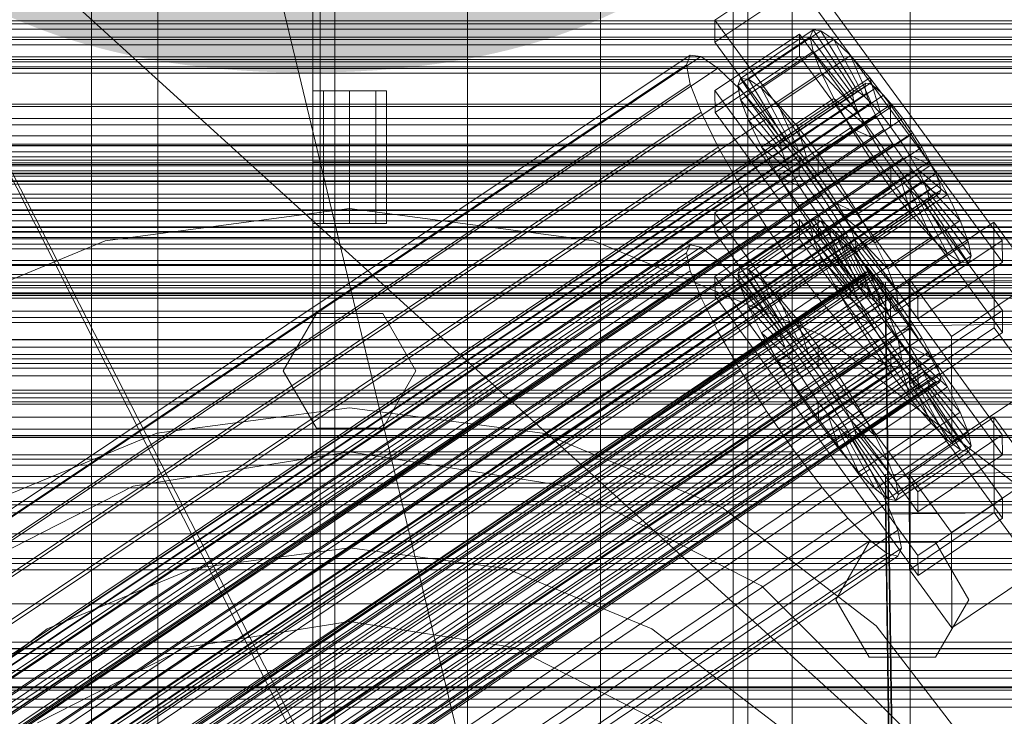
# Model space of a CAD drawing. Header units: millimetres. Extents: x -2233 to 61924, y -68080 to 6847.
# Tile 208 of 256: x 240 to 374, y -34191 to -34096. Entities that reach past the tile are written whole.
import ezdxf

# ---------------------------------------------------------------- set-up
doc = ezdxf.new("R2010")
doc.units = ezdxf.units.MM
for name, color, linetype, lineweight in [('COTAS_O', 1, 'Continuous', 0), ('COTAS_P', 1, 'Continuous', 0), ('frontal_briquetadora', 7, 'Continuous', 0), ('frontal_C01', 7, 'Continuous', 0), ('frontal_C02', 7, 'Continuous', 0), ('frontal_C03', 7, 'Continuous', 0), ('frontal_mezcladora', 7, 'Continuous', 0), ('frontal_secador', 7, 'Continuous', 0)]:
    doc.layers.add(name, color=color, linetype=linetype, lineweight=lineweight)
doc.dimstyles.new('R19_100', dxfattribs={"dimtxt": 250, "dimasz": 150, "dimexe": 150, "dimexo": 80, "dimgap": 100, "dimtad": 1, "dimtih": 1, "dimtoh": 1, "dimdsep": 46, "dimcen": 0.09, "dimadec": 0, "dimazin": 0, "dimtfac": 1, "dimtdec": 4, "dimtofl": 0, "dimtmove": 0, "dimatfit": 3, "dimfxl": 1, "dimtolj": 1, "dimtzin": 0, "dimarcsym": 0})

# ---------------------------------------------------------------- blocks, each defined once
blk = doc.blocks.new('DIM_R27_50')
at = {"layer": 'COTAS_P'}
for p, q in [((1705.78, -34504.95), (1551.9, -34475.9)), ((-194.22, -34704.95), (1705.78, -34504.95)), ((1705.78, -34504.95), (1561.32, -34565.4)), ((1800, -35400), (1705.78, -34504.95)), ((-194.22, -34704.95), (-49.75, -34644.49)), ((-100, -35600), (-194.22, -34704.95)), ((-194.22, -34704.95), (-40.33, -34734))]:
    blk.add_line(p, q, dxfattribs=at)
blk.add_text('1910.5 P', height=250, rotation=6.009, dxfattribs=at).set_placement((745.32, -34505.49))
blk = doc.blocks.new('DIM_R27_52')
at = {"layer": 'COTAS_O'}
for p, q in [((-1725, -33700), (-1575, -33655)), ((1725, -33700), (1575, -33655)), ((-1725, -34400), (-1725, -33700)), ((-1725, -33700), (1725, -33700)), ((-1725, -33700), (-1575, -33745)), ((1725, -33700), (1575, -33745)), ((1725, -34400), (1725, -33700))]:
    blk.add_line(p, q, dxfattribs=at)
blk.add_text('3450 O', height=250, dxfattribs=at).set_placement((0, -33600))
blk = doc.blocks.new('DIM_R27_53')
at = {"layer": 'COTAS_P'}
for p, q in [((-150, -32000), (550, -32000)), ((550, -32000), (505, -32150)), ((550, -34600), (550, -32000)), ((550, -32000), (595, -32150)), ((550, -34600), (505, -34450)), ((550, -34600), (595, -34450)), ((-150, -34600), (550, -34600))]:
    blk.add_line(p, q, dxfattribs=at)
blk.add_text('2600 P', height=250, rotation=90, dxfattribs=at).set_placement((450, -33300))
blk = doc.blocks.new('DIM_R27_56')
at = {"layer": 'COTAS_O'}
for p, q in [((-650, -34200), (-500, -34155)), ((650, -34200), (500, -34155)), ((-650, -34900), (-650, -34200)), ((-650, -34200), (650, -34200)), ((-650, -34200), (-500, -34245)), ((650, -34200), (500, -34245)), ((650, -34900), (650, -34200))]:
    blk.add_line(p, q, dxfattribs=at)
blk.add_text('1300 O', height=250, dxfattribs=at).set_placement((0, -34100))

msp = doc.modelspace()

# ---------------------------------------------------------------- linework, layer by layer
at = {"layer": 'frontal_briquetadora'}
for p, q in [((210, -33820), (416.55, -34680)), ((210, -34060), (430, -34260)), ((210, -34060), (430, -34490)), ((210, -34060), (430, -34496)), ((210, -34143), (452, -34143)), ((210, -34181.662), (452, -34181.662))]:
    msp.add_line(p, q, dxfattribs=at)
at = {"layer": 'frontal_C01'}
for p, q in [((250, -35948.844), (250, -33373.251)), ((250, -33378.064), (250, -35953.656)), ((425, -34096.935), (-425, -34096.935)), ((425, -34099.076), (-425, -34099.076)), ((-425, -34110.632), (425, -34110.632)), ((334.501, -34122.56), (345.969, -34114.823)), ((345.969, -34114.823), (345.981, -34117.519)), ((345.969, -34114.823), (373.501, -34152.678)), ((345.981, -34117.519), (334.513, -34125.256)), ((373.513, -34155.374), (345.981, -34117.519)), ((334.513, -34125.256), (334.501, -34122.56)), ((362.033, -34160.414), (334.501, -34122.56)), ((334.539, -34131.187), (346.008, -34123.451)), ((338.005, -34130.008), (347.835, -34123.377)), ((346.008, -34123.451), (346.02, -34126.147)), ((346.008, -34123.451), (373.539, -34161.305)), ((347.835, -34123.377), (347.47, -34124.192)), ((348.918, -34123.638), (347.835, -34123.377)), ((347.835, -34123.377), (353.378, -34131.692)), ((337.64, -34130.823), (347.47, -34124.192)), ((339.088, -34130.27), (348.918, -34123.638)), ((347.47, -34124.192), (353.205, -34132.079)), ((347.47, -34124.192), (347.847, -34126.029)), ((350.645, -34124.959), (348.918, -34123.638)), ((348.918, -34123.638), (353.892, -34131.816)), ((334.513, -34125.256), (362.045, -34163.11)), ((338.017, -34132.66), (347.847, -34126.029)), ((340.816, -34131.59), (350.645, -34124.959)), ((347.847, -34126.029), (353.384, -34132.948)), ((347.847, -34126.029), (348.941, -34128.761)), ((352.899, -34127.248), (350.645, -34124.959)), ((350.645, -34124.959), (354.71, -34132.442)), ((146.872, -34251.231), (331.181, -34126.897)), ((148.32, -34251.581), (332.629, -34127.246)), ((331.181, -34126.897), (330.692, -34127.987)), ((332.629, -34127.246), (331.181, -34126.897)), ((334.938, -34129.011), (332.629, -34127.246)), ((346.02, -34126.147), (334.551, -34133.883)), ((343.069, -34133.879), (352.899, -34127.248)), ((373.551, -34164.001), (346.02, -34126.147)), ((355.525, -34130.35), (352.899, -34127.248)), ((352.899, -34127.248), (355.777, -34133.526)), ((146.383, -34252.321), (330.692, -34127.987)), ((330.692, -34127.987), (331.197, -34130.442)), ((339.111, -34135.392), (348.941, -34128.761)), ((348.941, -34128.761), (353.902, -34134.243)), ((348.941, -34128.761), (350.678, -34132.203)), ((150.629, -34253.346), (334.938, -34129.011)), ((337.95, -34132.071), (334.938, -34129.011)), ((337.64, -34130.823), (338.005, -34130.008)), ((343.549, -34138.324), (338.005, -34130.008)), ((338.005, -34130.008), (339.088, -34130.27)), ((141.045, -34275.202), (354.844, -34130.973)), ((141.218, -34274.815), (355.017, -34130.587)), ((141.731, -34274.939), (355.53, -34130.711)), ((142.549, -34275.565), (356.348, -34131.336)), ((146.887, -34254.776), (331.197, -34130.442)), ((331.197, -34130.442), (332.659, -34134.094)), ((334.551, -34133.883), (334.539, -34131.187)), ((362.071, -34169.042), (334.539, -34131.187)), ((343.376, -34138.71), (337.64, -34130.823)), ((338.017, -34132.66), (337.64, -34130.823)), ((344.062, -34138.447), (339.088, -34130.27)), ((339.088, -34130.27), (340.816, -34131.59)), ((345.695, -34136.981), (355.525, -34130.35)), ((355.017, -34130.587), (354.844, -34130.973)), ((354.844, -34130.973), (355.022, -34131.843)), ((355.53, -34130.711), (355.017, -34130.587)), ((358.345, -34134.054), (355.525, -34130.35)), ((355.525, -34130.35), (357.021, -34134.995)), ((356.348, -34131.336), (355.53, -34130.711)), ((357.415, -34132.421), (356.348, -34131.336)), ((141.224, -34276.072), (355.022, -34131.843)), ((143.617, -34276.649), (357.415, -34132.421)), ((153.641, -34256.406), (337.95, -34132.071)), ((341.461, -34136.219), (337.95, -34132.071)), ((343.554, -34139.58), (338.017, -34132.66)), ((339.111, -34135.392), (338.017, -34132.66)), ((344.88, -34139.073), (340.816, -34131.59)), ((340.816, -34131.59), (343.069, -34133.879)), ((340.848, -34138.834), (350.678, -34132.203)), ((353.205, -34132.079), (343.376, -34138.71)), ((353.378, -34131.692), (343.549, -34138.324)), ((353.892, -34131.816), (344.062, -34138.447)), ((354.71, -34132.442), (344.88, -34139.073)), ((350.678, -34132.203), (354.725, -34135.873)), ((350.678, -34132.203), (352.938, -34136.121)), ((353.205, -34132.079), (353.378, -34131.692)), ((353.384, -34132.948), (353.205, -34132.079)), ((353.378, -34131.692), (353.892, -34131.816)), ((353.892, -34131.816), (354.71, -34132.442)), ((354.71, -34132.442), (355.777, -34133.526)), ((355.022, -34131.843), (355.541, -34133.138)), ((358.659, -34133.89), (357.415, -34132.421)), ((141.742, -34277.366), (355.541, -34133.138)), ((144.861, -34278.119), (358.659, -34133.89)), ((148.35, -34258.429), (332.659, -34134.094)), ((332.659, -34134.094), (334.981, -34138.696)), ((334.551, -34133.883), (362.083, -34171.738)), ((345.947, -34140.157), (343.069, -34133.879)), ((343.069, -34133.879), (345.695, -34136.981)), ((353.384, -34132.948), (343.554, -34139.58)), ((355.777, -34133.526), (345.947, -34140.157)), ((358.345, -34134.054), (348.515, -34140.685)), ((353.902, -34134.243), (353.384, -34132.948)), ((355.541, -34133.138), (356.363, -34134.768)), ((355.777, -34133.526), (357.021, -34134.995)), ((358.357, -34136.75), (358.345, -34134.054)), ((361.166, -34138.106), (358.345, -34134.054)), ((359.995, -34135.645), (358.659, -34133.89)), ((142.565, -34278.996), (356.363, -34134.768)), ((344.073, -34140.874), (339.111, -34135.392)), ((340.848, -34138.834), (339.111, -34135.392)), ((353.902, -34134.243), (344.073, -34140.874)), ((357.021, -34134.995), (347.191, -34141.627)), ((354.725, -34135.873), (353.902, -34134.243)), ((356.363, -34134.768), (357.434, -34136.624)), ((357.021, -34134.995), (358.357, -34136.75)), ((143.635, -34280.852), (357.434, -34136.624)), ((359.995, -34135.645), (146.196, -34279.873)), ((157.152, -34260.553), (341.461, -34136.219)), ((345.231, -34141.17), (341.461, -34136.219)), ((343.108, -34142.752), (352.938, -34136.121)), ((354.725, -34135.873), (344.895, -34142.504)), ((348.527, -34143.381), (358.357, -34136.75)), ((352.938, -34136.121), (355.796, -34137.729)), ((352.938, -34136.121), (355.569, -34140.246)), ((355.796, -34137.729), (354.725, -34135.873)), ((357.434, -34136.624), (358.68, -34138.578)), ((358.357, -34136.75), (359.693, -34138.669)), ((361.332, -34137.564), (359.995, -34135.645)), ((147.533, -34281.793), (361.332, -34137.564)), ((347.191, -34141.627), (345.695, -34136.981)), ((345.695, -34136.981), (348.515, -34140.685)), ((355.796, -34137.729), (345.966, -34144.36)), ((351.336, -34144.737), (361.166, -34138.106)), ((357.042, -34139.683), (355.796, -34137.729)), ((361.166, -34138.106), (359.693, -34138.669)), ((363.797, -34142.232), (361.166, -34138.106)), ((362.578, -34139.518), (361.332, -34137.564)), ((144.881, -34282.806), (358.68, -34138.578)), ((150.672, -34263.031), (334.981, -34138.696)), ((334.981, -34138.696), (338.003, -34143.933)), ((344.895, -34142.504), (340.848, -34138.834)), ((343.108, -34142.752), (340.848, -34138.834)), ((343.549, -34138.324), (343.376, -34138.71)), ((343.376, -34138.71), (343.554, -34139.58)), ((344.062, -34138.447), (343.549, -34138.324)), ((344.88, -34139.073), (344.062, -34138.447)), ((345.947, -34140.157), (344.88, -34139.073)), ((359.693, -34138.669), (349.863, -34145.301)), ((358.68, -34138.578), (360.017, -34140.498)), ((359.693, -34138.669), (360.939, -34140.624)), ((146.218, -34284.726), (360.017, -34140.498)), ((148.779, -34283.747), (362.578, -34139.518)), ((343.554, -34139.58), (344.073, -34140.874)), ((345.739, -34146.877), (355.569, -34140.246)), ((347.191, -34141.627), (345.947, -34140.157)), ((357.042, -34139.683), (347.212, -34146.314)), ((348.515, -34140.685), (348.527, -34143.381)), ((348.515, -34140.685), (351.336, -34144.737)), ((360.939, -34140.624), (351.109, -34147.255)), ((355.569, -34140.246), (357.042, -34139.683)), ((355.569, -34140.246), (358.39, -34144.299)), ((358.378, -34141.603), (357.042, -34139.683)), ((360.017, -34140.498), (361.352, -34142.252)), ((363.797, -34142.232), (360.939, -34140.624)), ((360.939, -34140.624), (362.01, -34142.479)), ((363.648, -34141.374), (362.578, -34139.518)), ((149.85, -34285.602), (363.648, -34141.374)), ((345.231, -34141.17), (160.922, -34265.504)), ((344.073, -34140.874), (344.895, -34142.504)), ((349.002, -34146.587), (345.231, -34141.17)), ((348.527, -34143.381), (347.191, -34141.627)), ((358.378, -34141.603), (348.548, -34148.234)), ((358.39, -34144.299), (358.378, -34141.603)), ((359.714, -34143.357), (358.378, -34141.603)), ((364.471, -34143.005), (363.648, -34141.374)), ((147.554, -34286.48), (361.352, -34142.252)), ((150.672, -34287.233), (364.471, -34143.005)), ((345.966, -34144.36), (343.108, -34142.752)), ((345.739, -34146.877), (343.108, -34142.752)), ((344.895, -34142.504), (345.966, -34144.36)), ((349.863, -34145.301), (348.527, -34143.381)), ((359.714, -34143.357), (349.884, -34149.988)), ((362.01, -34142.479), (352.18, -34149.11)), ((353.967, -34148.863), (363.797, -34142.232)), ((361.21, -34148.003), (359.714, -34143.357)), ((360.958, -34144.827), (359.714, -34143.357)), ((361.352, -34142.252), (362.596, -34143.721)), ((366.057, -34146.149), (362.01, -34142.479)), ((362.01, -34142.479), (362.833, -34144.11)), ((366.057, -34146.149), (363.797, -34142.232)), ((364.989, -34144.299), (364.471, -34143.005)), ((148.798, -34287.95), (362.596, -34143.721)), ((149.865, -34289.034), (363.664, -34144.806)), ((151.191, -34288.527), (364.989, -34144.299)), ((153.694, -34268.268), (338.003, -34143.933)), ((338.003, -34143.933), (341.52, -34149.448)), ((345.966, -34144.36), (347.212, -34146.314)), ((348.56, -34150.93), (358.39, -34144.299)), ((349.863, -34145.301), (351.336, -34144.737)), ((360.958, -34144.827), (351.128, -34151.458)), ((351.336, -34144.737), (353.967, -34148.863)), ((362.833, -34144.11), (353.003, -34150.741)), ((358.39, -34144.299), (361.21, -34148.003)), ((363.836, -34151.105), (360.958, -34144.827)), ((362.025, -34145.911), (360.958, -34144.827)), ((362.596, -34143.721), (363.664, -34144.806)), ((367.794, -34149.591), (362.833, -34144.11)), ((362.833, -34144.11), (363.351, -34145.404)), ((363.664, -34144.806), (364.482, -34145.431)), ((365.168, -34145.169), (364.989, -34144.299)), ((150.683, -34289.659), (364.482, -34145.431)), ((151.196, -34289.783), (364.995, -34145.555)), ((151.369, -34289.397), (365.168, -34145.169)), ((351.109, -34147.255), (349.863, -34145.301)), ((362.025, -34145.911), (352.196, -34152.542)), ((363.351, -34145.404), (353.521, -34152.035)), ((356.228, -34152.78), (366.057, -34146.149)), ((366.09, -34153.394), (362.025, -34145.911)), ((362.843, -34146.536), (362.025, -34145.911)), ((368.888, -34152.324), (363.351, -34145.404)), ((363.351, -34145.404), (363.53, -34146.274)), ((364.482, -34145.431), (364.995, -34145.555)), ((364.995, -34145.555), (365.168, -34145.169)), ((367.794, -34149.591), (366.057, -34146.149)), ((164.693, -34270.922), (349.002, -34146.587)), ((347.212, -34146.314), (345.739, -34146.877)), ((348.56, -34150.93), (345.739, -34146.877)), ((347.212, -34146.314), (348.548, -34148.234)), ((352.519, -34152.103), (349.002, -34146.587)), ((352.18, -34149.11), (351.109, -34147.255)), ((351.109, -34147.255), (353.967, -34148.863)), ((362.843, -34146.536), (353.014, -34153.168)), ((363.357, -34146.66), (353.527, -34153.291)), ((363.53, -34146.274), (353.7, -34152.905)), ((367.817, -34154.714), (362.843, -34146.536)), ((363.357, -34146.66), (362.843, -34146.536)), ((363.53, -34146.274), (363.357, -34146.66)), ((368.9, -34154.976), (363.357, -34146.66)), ((369.265, -34154.16), (363.53, -34146.274)), ((348.548, -34148.234), (348.56, -34150.93)), ((348.548, -34148.234), (349.884, -34149.988)), ((351.38, -34154.634), (361.21, -34148.003)), ((361.21, -34148.003), (363.836, -34151.105)), ((157.211, -34273.783), (341.52, -34149.448)), ((341.52, -34149.448), (345.291, -34154.866)), ((349.884, -34149.988), (351.38, -34154.634)), ((349.884, -34149.988), (351.128, -34151.458)), ((353.003, -34150.741), (352.18, -34149.11)), ((352.18, -34149.11), (356.228, -34152.78)), ((353.967, -34148.863), (356.228, -34152.78)), ((357.964, -34156.223), (367.794, -34149.591)), ((368.888, -34152.324), (367.794, -34149.591)), ((351.38, -34154.634), (348.56, -34150.93)), ((351.128, -34151.458), (354.006, -34157.736)), ((351.128, -34151.458), (352.196, -34152.542)), ((353.521, -34152.035), (353.003, -34150.741)), ((353.003, -34150.741), (357.964, -34156.223)), ((354.006, -34157.736), (363.836, -34151.105)), ((360.882, -34158.028), (372.35, -34150.291)), ((363.836, -34151.105), (366.09, -34153.394)), ((372.35, -34150.291), (372.408, -34163.233)), ((372.35, -34150.291), (378.086, -34158.178)), ((168.21, -34276.437), (352.519, -34152.103)), ((352.196, -34152.542), (356.26, -34160.025)), ((352.196, -34152.542), (353.014, -34153.168)), ((355.541, -34157.34), (352.519, -34152.103)), ((353.7, -34152.905), (353.521, -34152.035)), ((353.521, -34152.035), (359.058, -34158.955)), ((356.228, -34152.78), (357.964, -34156.223)), ((359.058, -34158.955), (368.888, -34152.324)), ((373.501, -34152.678), (362.033, -34160.414)), ((369.265, -34154.16), (368.888, -34152.324)), ((373.513, -34155.374), (373.501, -34152.678)), ((353.014, -34153.168), (357.987, -34161.345)), ((353.014, -34153.168), (353.527, -34153.291)), ((353.527, -34153.291), (353.7, -34152.905)), ((353.527, -34153.291), (359.07, -34161.607)), ((353.7, -34152.905), (359.436, -34160.792)), ((356.26, -34160.025), (366.09, -34153.394)), ((359.436, -34160.792), (369.265, -34154.16)), ((366.09, -34153.394), (367.817, -34154.714)), ((368.9, -34154.976), (369.265, -34154.16)), ((160.982, -34279.201), (345.291, -34154.866)), ((345.291, -34154.866), (349.061, -34159.817)), ((354.006, -34157.736), (351.38, -34154.634)), ((357.987, -34161.345), (367.817, -34154.714)), ((359.07, -34161.607), (368.9, -34154.976)), ((362.045, -34163.11), (373.513, -34155.374)), ((367.817, -34154.714), (368.9, -34154.976)), ((357.964, -34156.223), (359.058, -34158.955)), ((171.232, -34281.674), (355.541, -34157.34)), ((356.26, -34160.025), (354.006, -34157.736)), ((357.863, -34161.941), (355.541, -34157.34)), ((357.646, -34158.057), (375.644, -34157.811)), ((357.646, -34163.449), (357.646, -34158.057)), ((360.514, -34353.167), (357.646, -34158.057)), ((360.939, -34170.969), (360.882, -34158.028)), ((366.618, -34165.914), (360.882, -34158.028)), ((378.086, -34158.178), (366.618, -34165.914)), ((359.058, -34158.955), (359.436, -34160.792)), ((164.752, -34284.152), (349.061, -34159.817)), ((349.061, -34159.817), (352.572, -34163.964)), ((357.987, -34161.345), (356.26, -34160.025)), ((359.436, -34160.792), (359.07, -34161.607)), ((362.033, -34160.414), (362.045, -34163.11)), ((173.554, -34286.276), (357.863, -34161.941)), ((359.326, -34165.594), (357.863, -34161.941)), ((359.07, -34161.607), (357.987, -34161.345)), ((373.539, -34161.305), (362.071, -34169.042)), ((373.551, -34164.001), (373.539, -34161.305)), ((375.644, -34163.204), (357.646, -34163.449)), ((360.514, -34358.56), (357.646, -34163.449)), ((372.408, -34163.233), (360.939, -34170.969)), ((378.143, -34171.119), (372.408, -34163.233)), ((168.263, -34288.299), (352.572, -34163.964)), ((352.572, -34163.964), (355.584, -34167.025)), ((362.083, -34171.738), (373.551, -34164.001)), ((175.016, -34289.929), (359.326, -34165.594)), ((359.83, -34168.049), (359.326, -34165.594)), ((366.618, -34165.914), (366.675, -34178.856)), ((171.275, -34291.359), (355.584, -34167.025)), ((355.584, -34167.025), (357.893, -34168.79)), ((173.584, -34293.124), (357.893, -34168.79)), ((175.521, -34292.384), (359.83, -34168.049)), ((357.893, -34168.79), (359.341, -34169.139)), ((359.341, -34169.139), (359.83, -34168.049)), ((175.032, -34293.474), (359.341, -34169.139)), ((362.071, -34169.042), (362.083, -34171.738)), ((360.939, -34170.969), (366.675, -34178.856)), ((366.675, -34178.856), (378.143, -34171.119))]:
    msp.add_line(p, q, dxfattribs=at)
at = {"layer": 'frontal_C02'}
for p, q in [((250, -35767.183), (250, -32921.727)), ((250, -32926.497), (250, -35771.953)), ((334.501, -34096.446), (345.969, -34088.777)), ((345.969, -34088.777), (373.501, -34126.3)), ((345.981, -34091.758), (334.513, -34099.427)), ((373.513, -34129.28), (345.981, -34091.758)), ((334.513, -34099.427), (334.501, -34096.446)), ((362.033, -34133.969), (334.501, -34096.446)), ((338.005, -34104.325), (347.835, -34097.751)), ((339.088, -34104.443), (348.918, -34097.869)), ((347.835, -34097.751), (347.47, -34098.711)), ((348.918, -34097.869), (347.835, -34097.751)), ((347.835, -34097.751), (353.378, -34106.073)), ((350.645, -34099.057), (348.918, -34097.869)), ((348.918, -34097.869), (353.892, -34106.129)), ((334.513, -34099.427), (362.045, -34136.949)), ((334.539, -34105.984), (346.008, -34098.315)), ((337.64, -34105.284), (347.47, -34098.711)), ((340.816, -34105.63), (350.645, -34099.057)), ((346.008, -34098.315), (346.02, -34101.295)), ((346.008, -34098.315), (373.539, -34135.837)), ((347.47, -34098.711), (353.205, -34106.528)), ((347.47, -34098.711), (347.847, -34100.683)), ((352.899, -34101.233), (350.645, -34099.057)), ((350.645, -34099.057), (354.71, -34106.692)), ((338.017, -34107.256), (347.847, -34100.683)), ((347.847, -34100.683), (353.384, -34107.462)), ((347.847, -34100.683), (348.941, -34103.532)), ((146.872, -34224.444), (331.181, -34101.19)), ((148.32, -34224.602), (332.629, -34101.347)), ((331.181, -34101.19), (330.692, -34102.473)), ((332.629, -34101.347), (331.181, -34101.19)), ((334.938, -34102.935), (332.629, -34101.347)), ((346.02, -34101.295), (334.551, -34108.964)), ((343.069, -34107.806), (352.899, -34101.233)), ((373.551, -34138.818), (346.02, -34101.295)), ((355.525, -34104.249), (352.899, -34101.233)), ((352.899, -34101.233), (355.777, -34107.723)), ((146.383, -34225.727), (330.692, -34102.473)), ((150.629, -34226.19), (334.938, -34102.935)), ((330.692, -34102.473), (331.197, -34105.109)), ((337.95, -34105.844), (334.938, -34102.935)), ((337.64, -34105.284), (338.005, -34104.325)), ((343.549, -34112.647), (338.005, -34104.325)), ((338.005, -34104.325), (339.088, -34104.443)), ((344.062, -34112.703), (339.088, -34104.443)), ((339.088, -34104.443), (340.816, -34105.63)), ((339.111, -34110.106), (348.941, -34103.532)), ((345.695, -34110.823), (355.525, -34104.249)), ((348.941, -34103.532), (353.902, -34108.812)), ((348.941, -34103.532), (350.678, -34107.065)), ((358.345, -34107.9), (355.525, -34104.249)), ((355.525, -34104.249), (357.021, -34109.151)), ((141.045, -34248.408), (354.844, -34105.432)), ((141.218, -34247.953), (355.017, -34104.978)), ((141.731, -34248.009), (355.53, -34105.034)), ((142.549, -34248.572), (356.348, -34105.596)), ((146.887, -34228.363), (331.197, -34105.109)), ((153.641, -34229.099), (337.95, -34105.844)), ((331.197, -34105.109), (332.659, -34108.918)), ((334.551, -34108.964), (334.539, -34105.984)), ((362.071, -34143.506), (334.539, -34105.984)), ((343.376, -34113.102), (337.64, -34105.284)), ((338.017, -34107.256), (337.64, -34105.284)), ((341.461, -34109.877), (337.95, -34105.844)), ((344.88, -34113.265), (340.816, -34105.63)), ((340.816, -34105.63), (343.069, -34107.806)), ((353.378, -34106.073), (343.549, -34112.647)), ((353.205, -34106.528), (353.378, -34106.073)), ((353.378, -34106.073), (353.892, -34106.129)), ((355.017, -34104.978), (354.844, -34105.432)), ((354.844, -34105.432), (355.022, -34106.366)), ((355.53, -34105.034), (355.017, -34104.978)), ((356.348, -34105.596), (355.53, -34105.034)), ((357.415, -34106.627), (356.348, -34105.596)), ((141.224, -34249.342), (355.022, -34106.366)), ((143.617, -34249.602), (357.415, -34106.627)), ((343.554, -34114.036), (338.017, -34107.256)), ((339.111, -34110.106), (338.017, -34107.256)), ((340.848, -34113.639), (350.678, -34107.065)), ((353.205, -34106.528), (343.376, -34113.102)), ((353.892, -34106.129), (344.062, -34112.703)), ((354.71, -34106.692), (344.88, -34113.265)), ((350.678, -34107.065), (354.725, -34110.485)), ((350.678, -34107.065), (352.938, -34111.041)), ((353.384, -34107.462), (353.205, -34106.528)), ((353.892, -34106.129), (354.71, -34106.692)), ((354.71, -34106.692), (355.777, -34107.723)), ((355.022, -34106.366), (355.541, -34107.716)), ((358.659, -34108.056), (357.415, -34106.627)), ((141.742, -34250.692), (355.541, -34107.716)), ((144.861, -34251.031), (358.659, -34108.056)), ((345.947, -34114.296), (343.069, -34107.806)), ((343.069, -34107.806), (345.695, -34110.823)), ((353.384, -34107.462), (343.554, -34114.036)), ((355.777, -34107.723), (345.947, -34114.296)), ((358.345, -34107.9), (348.515, -34114.474)), ((353.902, -34108.812), (353.384, -34107.462)), ((355.541, -34107.716), (356.363, -34109.39)), ((355.777, -34107.723), (357.021, -34109.151)), ((358.357, -34110.881), (358.345, -34107.9)), ((361.166, -34111.938), (358.345, -34107.9)), ((359.995, -34109.785), (358.659, -34108.056)), ((142.565, -34252.365), (356.363, -34109.39)), ((359.995, -34109.785), (146.196, -34252.761)), ((148.35, -34232.173), (332.659, -34108.918)), ((157.152, -34233.131), (341.461, -34109.877)), ((332.659, -34108.918), (334.981, -34113.641)), ((334.551, -34108.964), (362.083, -34146.487)), ((344.073, -34115.385), (339.111, -34110.106)), ((340.848, -34113.639), (339.111, -34110.106)), ((345.231, -34114.758), (341.461, -34109.877)), ((353.902, -34108.812), (344.073, -34115.385)), ((357.021, -34109.151), (347.191, -34115.725)), ((354.725, -34110.485), (353.902, -34108.812)), ((356.363, -34109.39), (357.434, -34111.273)), ((357.021, -34109.151), (358.357, -34110.881)), ((361.332, -34111.698), (359.995, -34109.785)), ((143.635, -34254.249), (357.434, -34111.273)), ((343.108, -34117.615), (352.938, -34111.041)), ((354.725, -34110.485), (344.895, -34117.059)), ((347.191, -34115.725), (345.695, -34110.823)), ((345.695, -34110.823), (348.515, -34114.474)), ((348.527, -34117.455), (358.357, -34110.881)), ((352.938, -34111.041), (355.796, -34112.369)), ((352.938, -34111.041), (355.569, -34115.189)), ((355.796, -34112.369), (354.725, -34110.485)), ((357.434, -34111.273), (358.68, -34113.238)), ((358.357, -34110.881), (359.693, -34112.793)), ((147.533, -34254.673), (361.332, -34111.698)), ((343.549, -34112.647), (343.376, -34113.102)), ((344.062, -34112.703), (343.549, -34112.647)), ((344.88, -34113.265), (344.062, -34112.703)), ((355.796, -34112.369), (345.966, -34118.942)), ((351.336, -34118.511), (361.166, -34111.938)), ((357.042, -34114.334), (355.796, -34112.369)), ((361.166, -34111.938), (359.693, -34112.793)), ((363.797, -34116.085), (361.166, -34111.938)), ((362.578, -34113.663), (361.332, -34111.698)), ((144.881, -34256.213), (358.68, -34113.238)), ((148.779, -34256.638), (362.578, -34113.663)), ((150.672, -34236.896), (334.981, -34113.641)), ((334.981, -34113.641), (338.003, -34118.957)), ((344.895, -34117.059), (340.848, -34113.639)), ((343.108, -34117.615), (340.848, -34113.639)), ((343.376, -34113.102), (343.554, -34114.036)), ((343.554, -34114.036), (344.073, -34115.385)), ((345.947, -34114.296), (344.88, -34113.265)), ((359.693, -34112.793), (349.863, -34119.367)), ((358.68, -34113.238), (360.017, -34115.15)), ((359.693, -34112.793), (360.939, -34114.758)), ((363.648, -34115.546), (362.578, -34113.663)), ((146.218, -34258.126), (360.017, -34115.15)), ((345.231, -34114.758), (160.922, -34238.012)), ((344.073, -34115.385), (344.895, -34117.059)), ((349.002, -34120.155), (345.231, -34114.758)), ((345.739, -34121.763), (355.569, -34115.189)), ((347.191, -34115.725), (345.947, -34114.296)), ((357.042, -34114.334), (347.212, -34120.907)), ((348.515, -34114.474), (348.527, -34117.455)), ((348.515, -34114.474), (351.336, -34118.511)), ((360.939, -34114.758), (351.109, -34121.332)), ((355.569, -34115.189), (357.042, -34114.334)), ((355.569, -34115.189), (358.39, -34119.226)), ((358.378, -34116.246), (357.042, -34114.334)), ((360.017, -34115.15), (361.352, -34116.88)), ((363.797, -34116.085), (360.939, -34114.758)), ((360.939, -34114.758), (362.01, -34116.641)), ((149.85, -34258.521), (363.648, -34115.546)), ((348.527, -34117.455), (347.191, -34115.725)), ((358.378, -34116.246), (348.548, -34122.819)), ((362.01, -34116.641), (352.18, -34123.215)), ((353.967, -34122.659), (363.797, -34116.085)), ((358.39, -34119.226), (358.378, -34116.246)), ((359.714, -34117.975), (358.378, -34116.246)), ((366.057, -34120.062), (362.01, -34116.641)), ((362.01, -34116.641), (362.833, -34118.315)), ((364.471, -34117.22), (363.648, -34115.546)), ((366.057, -34120.062), (363.797, -34116.085)), ((147.554, -34259.855), (361.352, -34116.88)), ((150.672, -34260.195), (364.471, -34117.22)), ((345.966, -34118.942), (343.108, -34117.615)), ((345.739, -34121.763), (343.108, -34117.615)), ((344.895, -34117.059), (345.966, -34118.942)), ((349.863, -34119.367), (348.527, -34117.455)), ((359.714, -34117.975), (349.884, -34124.549)), ((361.21, -34122.878), (359.714, -34117.975)), ((360.958, -34119.404), (359.714, -34117.975)), ((361.352, -34116.88), (362.596, -34118.309)), ((364.989, -34118.569), (364.471, -34117.22)), ((148.798, -34261.284), (362.596, -34118.309)), ((149.865, -34262.315), (363.664, -34119.339)), ((151.191, -34261.545), (364.989, -34118.569)), ((153.694, -34242.211), (338.003, -34118.957)), ((338.003, -34118.957), (341.52, -34124.502)), ((345.966, -34118.942), (347.212, -34120.907)), ((348.56, -34125.8), (358.39, -34119.226)), ((349.863, -34119.367), (351.336, -34118.511)), ((351.109, -34121.332), (349.863, -34119.367)), ((360.958, -34119.404), (351.128, -34125.978)), ((351.336, -34118.511), (353.967, -34122.659)), ((362.833, -34118.315), (353.003, -34124.889)), ((358.39, -34119.226), (361.21, -34122.878)), ((363.836, -34125.894), (360.958, -34119.404)), ((362.025, -34120.435), (360.958, -34119.404)), ((362.596, -34118.309), (363.664, -34119.339)), ((367.794, -34123.595), (362.833, -34118.315)), ((362.833, -34118.315), (363.351, -34119.665)), ((363.664, -34119.339), (364.482, -34119.902)), ((365.168, -34119.503), (364.989, -34118.569)), ((150.683, -34262.877), (364.482, -34119.902)), ((151.196, -34262.933), (364.995, -34119.958)), ((151.369, -34262.479), (365.168, -34119.503)), ((164.693, -34243.409), (349.002, -34120.155)), ((352.519, -34125.7), (349.002, -34120.155)), ((362.025, -34120.435), (352.196, -34127.009)), ((363.351, -34119.665), (353.521, -34126.238)), ((363.53, -34120.599), (353.7, -34127.172)), ((356.228, -34126.635), (366.057, -34120.062)), ((366.09, -34128.07), (362.025, -34120.435)), ((362.843, -34120.998), (362.025, -34120.435)), ((368.888, -34126.444), (363.351, -34119.665)), ((363.351, -34119.665), (363.53, -34120.599)), ((363.53, -34120.599), (363.357, -34121.053)), ((369.265, -34128.416), (363.53, -34120.599)), ((364.482, -34119.902), (364.995, -34119.958)), ((364.995, -34119.958), (365.168, -34119.503)), ((367.794, -34123.595), (366.057, -34120.062)), ((347.212, -34120.907), (345.739, -34121.763)), ((348.56, -34125.8), (345.739, -34121.763)), ((347.212, -34120.907), (348.548, -34122.819)), ((352.18, -34123.215), (351.109, -34121.332)), ((351.109, -34121.332), (353.967, -34122.659)), ((362.843, -34120.998), (353.014, -34127.571)), ((363.357, -34121.053), (353.527, -34127.627)), ((367.817, -34129.258), (362.843, -34120.998)), ((363.357, -34121.053), (362.843, -34120.998)), ((368.9, -34129.376), (363.357, -34121.053)), ((348.548, -34122.819), (348.56, -34125.8)), ((348.548, -34122.819), (349.884, -34124.549)), ((351.38, -34129.451), (361.21, -34122.878)), ((353.003, -34124.889), (352.18, -34123.215)), ((352.18, -34123.215), (356.228, -34126.635)), ((353.967, -34122.659), (356.228, -34126.635)), ((361.21, -34122.878), (363.836, -34125.894)), ((157.211, -34247.756), (341.52, -34124.502)), ((341.52, -34124.502), (345.291, -34129.899)), ((349.884, -34124.549), (351.38, -34129.451)), ((349.884, -34124.549), (351.128, -34125.978)), ((357.964, -34130.168), (367.794, -34123.595)), ((360.882, -34131.511), (372.35, -34123.842)), ((368.888, -34126.444), (367.794, -34123.595)), ((372.35, -34123.842), (372.408, -34138.148)), ((372.35, -34123.842), (378.086, -34131.659)), ((168.21, -34248.954), (352.519, -34125.7)), ((351.38, -34129.451), (348.56, -34125.8)), ((351.128, -34125.978), (354.006, -34132.468)), ((351.128, -34125.978), (352.196, -34127.009)), ((355.541, -34131.015), (352.519, -34125.7)), ((353.521, -34126.238), (353.003, -34124.889)), ((353.003, -34124.889), (357.964, -34130.168)), ((354.006, -34132.468), (363.836, -34125.894)), ((363.836, -34125.894), (366.09, -34128.07)), ((352.196, -34127.009), (356.26, -34134.644)), ((352.196, -34127.009), (353.014, -34127.571)), ((353.7, -34127.172), (353.521, -34126.238)), ((353.521, -34126.238), (359.058, -34133.018)), ((353.527, -34127.627), (353.7, -34127.172)), ((353.7, -34127.172), (359.436, -34134.99)), ((356.228, -34126.635), (357.964, -34130.168)), ((359.058, -34133.018), (368.888, -34126.444)), ((373.501, -34126.3), (362.033, -34133.969)), ((369.265, -34128.416), (368.888, -34126.444)), ((373.513, -34129.28), (373.501, -34126.3)), ((353.014, -34127.571), (357.987, -34135.831)), ((353.014, -34127.571), (353.527, -34127.627)), ((353.527, -34127.627), (359.07, -34135.949)), ((356.26, -34134.644), (366.09, -34128.07)), ((359.436, -34134.99), (369.265, -34128.416)), ((366.09, -34128.07), (367.817, -34129.258)), ((368.9, -34129.376), (369.265, -34128.416)), ((160.982, -34253.153), (345.291, -34129.899)), ((345.291, -34129.899), (349.061, -34134.78)), ((354.006, -34132.468), (351.38, -34129.451)), ((357.987, -34135.831), (367.817, -34129.258)), ((359.07, -34135.949), (368.9, -34129.376)), ((362.045, -34136.949), (373.513, -34129.28)), ((367.817, -34129.258), (368.9, -34129.376)), ((171.232, -34254.27), (355.541, -34131.015)), ((357.863, -34135.738), (355.541, -34131.015)), ((357.964, -34130.168), (359.058, -34133.018)), ((356.26, -34134.644), (354.006, -34132.468)), ((357.646, -34131.971), (375.644, -34131.727)), ((357.646, -34137.932), (357.646, -34131.971)), ((360.514, -34325.376), (357.646, -34131.971)), ((360.939, -34145.818), (360.882, -34131.511)), ((366.618, -34139.328), (360.882, -34131.511)), ((378.086, -34131.659), (366.618, -34139.328)), ((359.058, -34133.018), (359.436, -34134.99)), ((362.033, -34133.969), (362.045, -34136.949)), ((164.752, -34258.034), (349.061, -34134.78)), ((349.061, -34134.78), (352.572, -34138.812)), ((357.987, -34135.831), (356.26, -34134.644)), ((359.436, -34134.99), (359.07, -34135.949)), ((173.554, -34258.993), (357.863, -34135.738)), ((359.326, -34139.548), (357.863, -34135.738)), ((359.07, -34135.949), (357.987, -34135.831)), ((373.539, -34135.837), (362.071, -34143.506)), ((373.551, -34138.818), (373.539, -34135.837)), ((375.644, -34137.689), (357.646, -34137.932)), ((360.514, -34331.337), (357.646, -34137.932)), ((372.408, -34138.148), (360.939, -34145.818)), ((378.143, -34145.966), (372.408, -34138.148)), ((168.263, -34262.067), (352.572, -34138.812)), ((352.572, -34138.812), (355.584, -34141.721)), ((362.083, -34146.487), (373.551, -34138.818)), ((366.618, -34139.328), (366.675, -34153.635)), ((175.016, -34262.802), (359.326, -34139.548)), ((359.83, -34142.184), (359.326, -34139.548)), ((171.275, -34264.976), (355.584, -34141.721)), ((355.584, -34141.721), (357.893, -34143.309)), ((173.584, -34266.564), (357.893, -34143.309)), ((175.032, -34266.721), (359.341, -34143.467)), ((175.521, -34265.438), (359.83, -34142.184)), ((357.893, -34143.309), (359.341, -34143.467)), ((359.341, -34143.467), (359.83, -34142.184)), ((362.071, -34143.506), (362.083, -34146.487)), ((360.939, -34145.818), (366.675, -34153.635)), ((366.675, -34153.635), (378.143, -34145.966))]:
    msp.add_line(p, q, dxfattribs=at)
at = {"layer": 'frontal_C03'}
for p, q in [((-1250, -34096.536), (1250, -34096.536)), ((-1250, -34097.665), (1250, -34097.665)), ((1250, -34098.726), (-1250, -34098.726)), ((1250, -34099.783), (-1250, -34099.783)), ((-1250, -34101.385), (1250, -34101.385)), ((1250, -34102.09), (-1250, -34102.09)), ((1250, -34102.744), (-1250, -34102.744)), ((-1250, -34102.981), (1250, -34102.981)), ((1250, -34103.625), (-1250, -34103.625)), ((-1250, -34107.828), (1250, -34107.828)), ((-1250, -34109.784), (1250, -34109.784)), ((1250, -34113.431), (-1250, -34113.431)), ((1250, -34114.313), (-1250, -34114.313)), ((1250, -34114.966), (-1250, -34114.966)), ((-1250, -34115.429), (1250, -34115.429)), ((-1268, -34115.802), (1268, -34115.802)), ((-1268, -34116.026), (1268, -34116.026)), ((-1268, -34116.191), (1268, -34116.191)), ((-1268, -34116.848), (1268, -34116.848)), ((-1268, -34117.166), (1268, -34117.166)), ((1250, -34117.274), (-1250, -34117.274)), ((1250, -34117.61), (-1250, -34117.61)), ((-1268, -34118.212), (1268, -34118.212)), ((-1268, -34118.661), (1268, -34118.661)), ((-1250, -34118.331), (1250, -34118.331)), ((-1268, -34120.024), (1268, -34120.024)), ((-1268, -34120.574), (1268, -34120.574)), ((1250, -34121.183), (-1250, -34121.183)), ((-1268, -34122.162), (1268, -34122.162)), ((1268, -34122.775), (-1268, -34122.775)), ((1250, -34122.24), (-1250, -34122.24)), ((-1268, -34124.479), (1268, -34124.479)), ((-1250, -34123.667), (1250, -34123.667)), ((1250, -34124.548), (-1250, -34124.548)), ((-1268, -34125.114), (1268, -34125.114)), ((1250, -34125.201), (-1250, -34125.201)), ((-1250, -34125.925), (1250, -34125.925)), ((1250, -34126.083), (-1250, -34126.083)), ((-1268, -34126.817), (1268, -34126.817)), ((-1268, -34127.431), (1268, -34127.431)), ((-1268, -34129.018), (1268, -34129.018)), ((-1268, -34129.568), (1268, -34129.568)), ((-1268, -34130.932), (1268, -34130.932)), ((-1268, -34131.381), (1268, -34131.381)), ((-1268, -34132.427), (1268, -34132.427)), ((-1268, -34132.744), (1268, -34132.744)), ((-1250, -34131.983), (1250, -34131.983)), ((-1268, -34133.402), (1268, -34133.402)), ((-1268, -34133.566), (1268, -34133.566)), ((-1268, -34133.791), (1268, -34133.791)), ((-1250, -34134.164), (1250, -34134.164)), ((1250, -34135.889), (-1250, -34135.889)), ((1250, -34136.77), (-1250, -34136.77)), ((1250, -34137.424), (-1250, -34137.424)), ((1250, -34139.731), (-1250, -34139.731)), ((-1250, -34139.809), (1250, -34139.809)), ((-1250, -34140.789), (1250, -34140.789)), ((-1250, -34141.764), (1250, -34141.764)), ((1250, -34143.641), (-1250, -34143.641)), ((1250, -34144.698), (-1250, -34144.698)), ((-1250, -34146.611), (1250, -34146.611)), ((1250, -34147.006), (-1250, -34147.006)), ((1250, -34147.659), (-1250, -34147.659)), ((-1250, -34148.208), (1250, -34148.208)), ((1250, -34148.54), (-1250, -34148.54)), ((-1500, -34152.753), (1500, -34152.753)), ((-1250, -34151.927), (1250, -34151.927)), ((-1250, -34153.056), (1250, -34153.056)), ((-1250, -34155.394), (1250, -34155.394)), ((-1250, -34155.979), (1250, -34155.979)), ((-1250, -34156.776), (1250, -34156.776)), ((1250, -34158.347), (-1250, -34158.347)), ((1250, -34159.228), (-1250, -34159.228)), ((1250, -34159.882), (-1250, -34159.882)), ((1500, -34161.736), (-1500, -34161.736)), ((1250, -34162.189), (-1250, -34162.189)), ((-1250, -34163.246), (1250, -34163.246)), ((1250, -34166.098), (-1250, -34166.098)), ((1250, -34167.156), (-1250, -34167.156)), ((1250, -34169.463), (-1250, -34169.463)), ((1250, -34170.117), (-1250, -34170.117)), ((1250, -34170.998), (-1250, -34170.998)), ((-1500, -34175.611), (1500, -34175.611)), ((1250, -34180.804), (-1250, -34180.804)), ((1250, -34181.686), (-1250, -34181.686)), ((1250, -34182.339), (-1250, -34182.339)), ((1250, -34184.647), (-1250, -34184.647)), ((-1250, -34185.704), (1250, -34185.704)), ((1500, -34186.859), (-1500, -34186.859)), ((1500, -34187.019), (-1500, -34187.019)), ((1500, -34187.304), (-1500, -34187.304)), ((1250, -34188.556), (-1250, -34188.556)), ((1250, -34189.613), (-1250, -34189.613))]:
    msp.add_line(p, q, dxfattribs=at)
at = {"layer": 'frontal_mezcladora'}
for p, q in [((280, -34450), (280, -34020)), ((259, -34456.719), (259, -34036.719)), ((281, -34036.719), (281, -34456.719)), ((339, -34456.719), (339, -34036.719)), ((361, -34036.719), (361, -34456.719)), ((259, -34483.281), (259, -34063.281)), ((281, -34483.281), (281, -34063.281)), ((339, -34483.281), (339, -34063.281)), ((361, -34483.281), (361, -34063.281)), ((283, -34509.163), (283, -34076.07)), ((301, -34076.07), (301, -34509.163)), ((319, -34076.07), (319, -34509.163)), ((337, -34076.07), (337, -34509.163)), ((280, -34115.65), (280, -34085.455)), ((345, -34115.65), (345, -34085.455)), ((283, -34526.414), (283, -34093.321)), ((301, -34526.414), (301, -34093.321)), ((319, -34526.414), (319, -34093.321)), ((337, -34526.414), (337, -34093.321)), ((281.464, -34106), (280, -34106)), ((280, -34124), (280, -34106)), ((285, -34106), (281.464, -34106)), ((281.464, -34124), (281.464, -34106)), ((285, -34106), (288.536, -34106)), ((285, -34106), (285, -34124)), ((288.536, -34106), (290, -34106)), ((288.536, -34124), (288.536, -34106)), ((290, -34124), (290, -34106)), ((280, -34155), (280, -34115.65)), ((280, -34115.65), (345, -34115.65)), ((345, -34155), (345, -34115.65)), ((251.871, -34126.361), (285, -34122)), ((285, -34122), (318.129, -34126.361)), ((281.464, -34124), (280, -34124)), ((281.464, -34124), (285, -34124)), ((285, -34124), (288.536, -34124)), ((288.536, -34124), (290, -34124)), ((221, -34139.149), (251.871, -34126.361)), ((318.129, -34126.361), (349, -34139.149)), ((276, -34144), (280.5, -34136.206)), ((280.5, -34136.206), (289.5, -34136.206)), ((289.5, -34136.206), (294, -34144)), ((349, -34139.149), (375.51, -34159.49)), ((280.5, -34151.794), (276, -34144)), ((294, -34144), (289.5, -34151.794)), ((258.859, -34152.441), (285, -34149)), ((285, -34149), (311.141, -34152.441)), ((234.5, -34162.531), (258.859, -34152.441)), ((289.5, -34151.794), (280.5, -34151.794)), ((311.141, -34152.441), (335.5, -34162.531)), ((255.643, -34159.65), (285, -34155)), ((280, -34200.824), (280, -34155)), ((280, -34155), (345, -34155)), ((285, -34155), (314.357, -34159.65)), ((345, -34200.824), (345, -34155)), ((229.16, -34173.143), (255.643, -34159.65)), ((314.357, -34159.65), (340.84, -34173.143)), ((335.5, -34162.531), (356.418, -34178.582)), ((350.953, -34175.047), (355.453, -34167.252)), ((355.453, -34167.252), (364.453, -34167.252)), ((364.453, -34167.252), (368.953, -34175.047)), ((263.777, -34170.794), (285, -34168)), ((285, -34168), (306.223, -34170.794)), ((244, -34178.986), (263.777, -34170.794)), ((306.223, -34170.794), (326, -34178.986)), ((340.84, -34173.143), (361.857, -34194.16)), ((355.453, -34182.841), (350.953, -34175.047)), ((368.953, -34175.047), (364.453, -34182.841)), ((262.751, -34181.524), (285, -34178)), ((285, -34178), (307.249, -34181.524)), ((227.017, -34192.017), (244, -34178.986)), ((326, -34178.986), (342.983, -34192.017)), ((356.418, -34178.582), (372.469, -34199.5)), ((242.679, -34191.751), (262.751, -34181.524)), ((307.249, -34181.524), (327.321, -34191.751)), ((364.453, -34182.841), (355.453, -34182.841))]:
    msp.add_line(p, q, dxfattribs=at)
at = {"layer": 'frontal_secador'}
for p, q in [((1360, -34101.784), (-1360, -34101.784)), ((1360, -34108.141), (-1360, -34108.141)), ((1360, -34112.137), (-1360, -34112.137)), ((1360, -34113.5), (-1360, -34113.5)), ((1250, -34113.25), (-1250, -34113.25)), ((1250, -34129.715), (-1250, -34129.715)), ((1250, -34142.349), (-1250, -34142.349)), ((1250, -34150.291), (-1250, -34150.291)), ((1250, -34153), (-1250, -34153))]:
    msp.add_line(p, q, dxfattribs=at)

# ---------------------------------------------------------------- dimensions: what is measured, and where the dimension line sits
at = {"layer": 'COTAS_O'}
for p1, p2, picture, middle in [((-1725, -34400), (1725, -34400), 'DIM_R27_52', (0, -33700)), ((-650, -34900), (650, -34900), 'DIM_R27_56', (0, -34200))]:
    dim = msp.add_aligned_dim(p1=p1, p2=p2, distance=700, text='<> O', dimstyle='R19_100', dxfattribs=at)
    dim.commit()
    dim.dimension.update_dxf_attribs({"geometry": picture, "text_midpoint": middle})
at = {"layer": 'COTAS_P'}
for p1, p2, distance, picture, middle in [((-150, -34600), (-150, -32000), -700, 'DIM_R27_53', (550, -33300)), ((-100, -35600), (1800, -35400), 900, 'DIM_R27_50', (755.784, -34604.945))]:
    dim = msp.add_aligned_dim(p1=p1, p2=p2, distance=distance, text='<> P', dimstyle='R19_100', dxfattribs=at)
    dim.commit()
    dim.dimension.update_dxf_attribs({"geometry": picture, "text_midpoint": middle})

doc.saveas('drawing.dxf')
